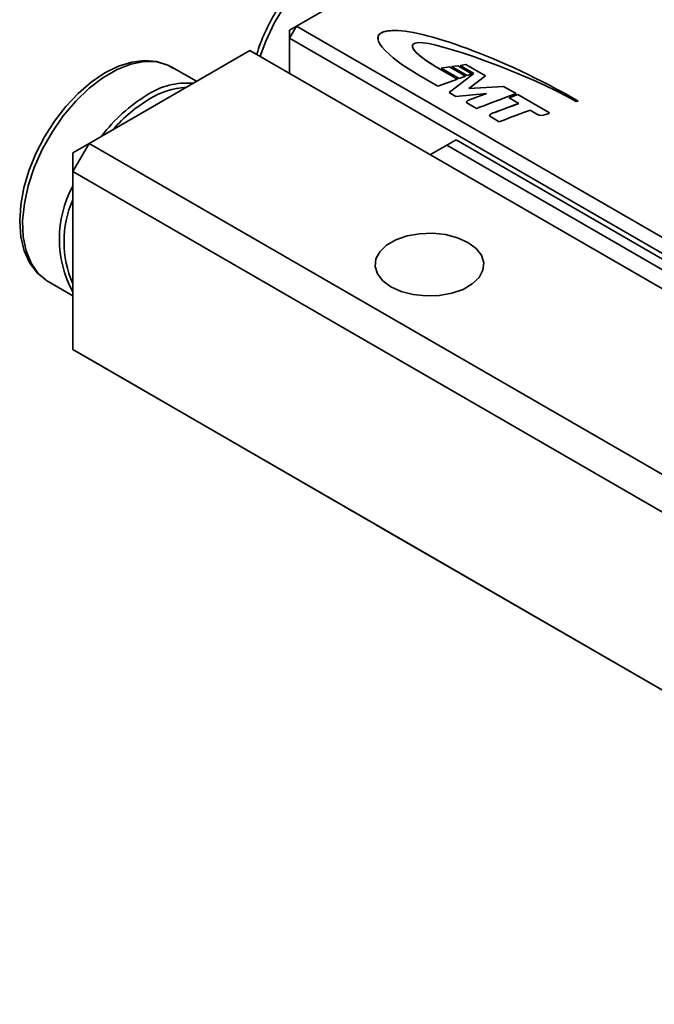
# Model space of a CAD drawing. Header units: millimetres. Extents: x 4 to 194, y 4 to 137.
# Tile 11 of 19: x 127 to 146, y 91 to 121. Entities that reach past the tile are written whole.
import ezdxf

# ---------------------------------------------------------------- set-up
doc = ezdxf.new("R2010")
doc.units = ezdxf.units.MM
doc.header["$LTSCALE"] = 0.666667

msp = doc.modelspace()

# ---------------------------------------------------------------- linework, layer by layer
at = {"color": 7, "linetype": 'Continuous', "lineweight": 35}
for p, q in [((146.7540159, 127.589675), (135.4403068, 121.0584098)), ((135.2281752, 120.6909862), (135.4403068, 121.0584098)), ((135.4403068, 121.0584098), (135.2281752, 120.9359082)), ((135.2281752, 120.6909862), (135.2281752, 120.9359082)), ((135.4403068, 121.0584098), (170.3713831, 100.8931287)), ((138.3300331, 120.9243063), (138.3300331, 120.9251231)), ((170.1592514, 100.5257051), (135.2281752, 120.6909862)), ((135.2281752, 120.6909862), (135.2281752, 119.6297617)), ((134.0260944, 120.3237086), (129.1470573, 117.5071004)), ((168.3914835, 100.4849917), (134.0260944, 120.3237086)), ((132.4019274, 119.3860971), (131.6583015, 119.8153831)), ((139.592882, 119.871267), (139.592882, 119.8720837)), ((140.3188019, 119.4522599), (139.73572, 119.7888659)), ((139.73572, 119.7880492), (139.73572, 119.7888659)), ((140.3179366, 119.4519427), (139.73572, 119.7880492)), ((140.0773031, 119.8220266), (139.8251724, 119.784309)), ((139.8251724, 119.784309), (140.3686797, 119.4705489)), ((140.0773031, 119.8212099), (139.8262959, 119.7836603)), ((140.8210906, 119.6250248), (140.0632715, 119.0433848)), ((140.5628203, 119.5417435), (140.0773031, 119.8220266)), ((140.0773031, 119.8212099), (140.0773031, 119.8220266)), ((140.5619563, 119.5414255), (140.0773031, 119.8212099)), ((140.3319007, 119.8600916), (140.1428582, 119.8317717)), ((140.1428582, 119.8317717), (140.6132474, 119.5602218)), ((140.3319007, 119.8592749), (140.1439804, 119.8311237)), ((140.7588259, 119.613633), (140.3319007, 119.8600916)), ((140.3319007, 119.8592749), (140.3319007, 119.8600916)), ((140.7579605, 119.6133158), (140.3319007, 119.8592749)), ((140.5733448, 119.8963845), (140.3969629, 119.8698685)), ((140.3969629, 119.8698685), (140.8210906, 119.6250248)), ((140.5733448, 119.8955678), (140.3980847, 119.8692203)), ((141.1684847, 119.5528176), (140.5733448, 119.8963845)), ((140.5733448, 119.8955678), (140.5733448, 119.8963845)), ((141.1678775, 119.5523514), (140.5733448, 119.8955678)), ((140.8210906, 119.624208), (140.8210906, 119.6250248)), ((139.1456227, 119.5731322), (139.7289785, 119.236368)), ((139.7289785, 119.236368), (140.3188019, 119.4522599)), ((140.8210906, 119.624208), (140.0638787, 119.0430341)), ((140.3686797, 119.4705489), (140.5628203, 119.5417435)), ((140.6132474, 119.5602218), (140.7588259, 119.613633)), ((140.6652628, 119.166946), (141.1684847, 119.5528176)), ((140.0632715, 119.0433848), (140.2735276, 118.9220065)), ((141.7206519, 119.2340583), (140.6652628, 119.166946)), ((141.7206519, 119.2332416), (140.6652628, 119.1661293)), ((140.6652628, 119.1661293), (140.6652628, 119.166946)), ((142.100823, 119.0145902), (141.7206519, 119.2340583)), ((141.7206519, 119.2332416), (141.7206519, 119.2340583)), ((142.100823, 119.0137734), (141.7206519, 119.2332416)), ((140.2735276, 118.9220065), (141.199836, 119.014021)), ((141.199836, 119.014021), (140.687516, 118.8232527)), ((141.199836, 119.0132043), (140.687516, 118.8224359)), ((140.687516, 118.8224359), (140.687516, 118.8232527)), ((141.199836, 119.0132043), (141.199836, 119.014021)), ((142.1526742, 118.9846571), (141.8845379, 118.8847953)), ((141.8845379, 118.8847953), (142.1779959, 118.7153856)), ((142.1526742, 118.9838404), (141.8853966, 118.8842994)), ((143.1153767, 118.4289008), (142.1526742, 118.9846571)), ((142.1526742, 118.9838404), (142.1526742, 118.9846571)), ((143.1153767, 118.4280841), (142.1526742, 118.9838404)), ((143.9231839, 118.7698094), (143.9788721, 118.7893009)), ((140.6565477, 118.7008937), (140.8940991, 118.5637582)), ((142.1779959, 118.7145689), (142.1779959, 118.7153856)), ((142.5260472, 118.5144599), (142.7315895, 118.3958028)), ((141.354294, 118.2980934), (141.5873516, 118.1635521)), ((141.3858656, 118.4192873), (141.3858656, 118.420104)), ((140.2769178, 117.6131675), (139.9940749, 117.4498858)), ((164.4034018, 103.6852448), (140.2769178, 117.6131675)), ((128.6520821, 117.2212644), (129.1470573, 117.5071004)), ((128.6520834, 116.6497789), (129.1470573, 117.5071004)), ((129.1470573, 117.5071004), (163.5124464, 97.6683835)), ((139.9940749, 117.4498858), (139.499238, 117.1641293)), ((164.1205589, 103.5219631), (139.9940749, 117.4498858)), ((128.6520821, 117.2212644), (128.6520834, 116.6497789)), ((163.0174725, 96.8110621), (128.6520834, 116.6497789)), ((128.6520834, 116.6497789), (128.6520834, 111.2606098)), ((127.9086064, 113.3200167), (128.6520821, 112.8908174)), ((128.6520834, 111.2606098), (163.0174725, 91.4218929)), ((129.1470573, 110.9747736), (128.6520834, 111.2606098)), ((136.7293399, 106.597615), (129.1470573, 110.9747736)), ((154.407009, 96.3925138), (138.2524947, 105.7183164))]:
    msp.add_line(p, q, dxfattribs=at)
at = {"color": 8, "linetype": 'Continuous', "lineweight": 35, "flags": 128}
for points in [[(138.6233033, 123.5095769), (138.5853186, 123.530634), (138.2547649, 123.6514668), (137.8851986, 123.6845119), (137.4861912, 123.6289124), (137.0680769, 123.4861091), (136.6416846, 123.2598008), (136.2180574, 122.9558474), (135.8081675, 122.5821225), (135.4226305, 122.1483051), (135.0714317, 121.6656303), (134.7636668, 121.1465995), (134.507307, 120.6046552), (134.3372672, 120.1440719)], [(131.6583015, 119.8153831), (131.5418234, 119.8747459), (131.2006704, 119.9738373), (130.822812, 119.9847116), (130.4180357, 119.907087), (129.9968234, 119.7429741), (129.5700846, 119.496623), (129.1488722, 119.1744145), (128.7440952, 118.784694), (128.3662369, 118.3375537), (128.0250845, 117.8445757), (127.7294717, 117.3185266), (127.4870576, 116.7730324), (127.3041179, 116.2222197), (127.1853915, 115.6803547), (127.1339539, 115.1614717), (127.1511366, 114.6790089), (127.2364959, 114.2454627), (127.3878189, 113.8720606), (127.6011886, 113.5684748), (127.8464042, 113.3583909)]]:
    msp.add_lwpolyline(points, dxfattribs=at)
at = {"color": 7, "linetype": 'Continuous', "lineweight": 35, "flags": 128}
for points in [[(131.685427, 119.7863313), (131.5373058, 119.8778589), (131.1977939, 119.9865591), (130.8320633, 120.0166843), (130.4436603, 119.9689412), (130.0376979, 119.842576), (129.6233878, 119.6387405), (129.2120359, 119.362324), (128.8146471, 119.0212487), (128.4402889, 118.6244112), (128.0969251, 118.1812969), (127.7918399, 117.7020266), (127.5316371, 117.1972642), (127.3221923, 116.6781345), (127.1684946, 116.1558722), (127.0746362, 115.6414755), (127.0439612, 115.1456409), (127.0792104, 114.6788503), (127.1823372, 114.2522664), (127.3529397, 113.8790043), (127.5857233, 113.5726292), (127.8388138, 113.3682391), (127.8388138, 113.3682391)], [(140.6375427, 114.5068011), (140.8828558, 114.3260411), (141.0461057, 114.1166433), (141.1178061, 113.8907765), (141.0937889, 113.6615669), (140.9754511, 113.442336), (140.7696691, 113.245824), (140.4884028, 113.0834524), (140.1479972, 112.964657), (139.768237, 112.896342), (139.3711913, 112.8824772), (138.9799361, 112.923869), (138.6172098, 113.0181115), (138.3040904, 113.1597278), (138.0587779, 113.3404874), (137.8955267, 113.5498852), (137.8238264, 113.775752), (137.8478435, 114.0049616), (137.9661813, 114.2241925), (138.1719639, 114.4207041), (138.4532303, 114.5830757), (138.7936352, 114.7018715), (139.1733954, 114.7701865), (139.5704412, 114.7840513), (139.9616963, 114.7426595), (140.3244239, 114.648417), (140.6375427, 114.5068011)], [(127.8464042, 113.3583909), (127.8710773, 113.3425669), (127.9086064, 113.3200167)]]:
    msp.add_lwpolyline(points, dxfattribs=at)
at = {"color": 7, "linetype": 'Continuous', "lineweight": 35}
for centre, radius, start, end in [((132.1151349, 117.1345267), 2.1986329, 85.25120697, 123.08859279), ((133.5231834, 114.695485), 5.0131326, 121.35273327, 142.75423549), ((133.3545286, 114.9013882), 4.6082838, 120.93551053, 138.88160141), ((131.6007013, 114.6083206), 3.3530531, 151.56807325, 208.43192675), ((131.6267592, 114.5266799), 3.2358224, 156.82331241, 203.17668759)]:
    msp.add_arc(centre, radius, start, end, dxfattribs=at)
at = {"color": 8, "linetype": 'Continuous', "lineweight": 35}
msp.add_arc((132.2313422, 116.8469948), 2.3623332, 93.47383572, 121.82747598, dxfattribs=at)
at = {"color": 7, "linetype": 'Continuous', "lineweight": 35}
msp.add_ellipse((139.4708164, 105.0146231), major_axis=(3, -1.7321446), ratio=0.0000703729, start_param=1.9890271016, end_param=2.7234431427, dxfattribs=at)
for points, knots in [([(138.6426243, 123.4853888), (138.5977768, 123.5153753), (138.4546387, 123.6110822), (138.1686847, 123.6906923), (137.8013046, 123.7246338), (137.4104827, 123.6758368), (137.0044986, 123.5498964), (136.5903296, 123.3464517), (136.1786392, 123.0703241), (135.7800372, 122.7288018), (135.4039913, 122.3309392), (135.0591305, 121.8864139), (134.7515018, 121.4053855), (134.492892, 120.8988655), (134.3195256, 120.4927195), (134.2537112, 120.2604194), (134.2371266, 120.2018818)], [0, 0, 0, 0, 0.033903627, 0.1082089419, 0.1826436, 0.2585263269, 0.3363045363, 0.4155072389, 0.4953636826, 0.5752671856, 0.655019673, 0.7346195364, 0.8141277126, 0.8936276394, 0.9731951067, 1, 1, 1, 1]), ([(138.3300331, 120.9243063), (138.2748827, 120.9196686), (138.1749302, 120.9112634), (138.045878, 120.875892), (137.9581552, 120.8241037), (137.9040834, 120.752434), (137.9116151, 120.6987732), (137.9159663, 120.6677722)], [0, 0, 0, 0, 0.2395821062, 0.4342100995, 0.6039370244, 0.7711856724, 1, 1, 1, 1]), ([(139.592882, 119.871267), (139.4876188, 119.9382794), (139.2989313, 120.0584013), (139.0891943, 120.2377939), (138.9726815, 120.3590825), (138.9637446, 120.4208533), (138.9630089, 120.4259381)], [0, 0, 0, 0, 0.4033139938, 0.72295294, 0.9771942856, 1, 1, 1, 1]), ([(140.687516, 118.8224359), (140.6720387, 118.8164178), (140.6446332, 118.8057617), (140.6151266, 118.788503), (140.5998335, 118.7743535), (140.5985783, 118.7664817), (140.5981611, 118.7638649)], [0, 0, 0, 0, 0.399775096, 0.7078751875, 0.9028920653, 1, 1, 1, 1]), ([(141.3858656, 118.4192873), (141.3703882, 118.4132692), (141.3429849, 118.4026139), (141.3133769, 118.3854309), (141.2979086, 118.3712898), (141.2965776, 118.3633685), (141.2961277, 118.3606914)], [0, 0, 0, 0, 0.3990482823, 0.7065283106, 0.9008173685, 1, 1, 1, 1])]:
    msp.add_open_spline(points, degree=3, knots=knots, dxfattribs=at)
for points in [[(138.330033, 120.9251229), (137.3417876, 120.8678512), (138.2745641, 120.0759832), (139.1456232, 119.5731315)], [(143.9788721, 118.7893004), (141.6694583, 120.1224966), (139.2231262, 120.9770788), (138.330033, 120.9251229)], [(143.9788721, 118.7884839), (141.6694583, 120.1216801), (139.2231262, 120.9762622), (138.330033, 120.9243064)], [(139.5928823, 119.8720833), (138.9673773, 120.2574806), (138.774442, 120.5407381), (139.145404, 120.5617483)], [(139.145404, 120.5617483), (139.6945571, 120.5935483), (142.4358281, 119.6284413), (143.923184, 118.7698091)], [(139.7357203, 119.7888653), (139.6713719, 119.8247472), (139.6595327, 119.8310755), (139.5928823, 119.8720833)], [(139.7357203, 119.7880488), (139.6713719, 119.8239306), (139.6595327, 119.830259), (139.5928823, 119.8712668)], [(140.6875162, 118.8232521), (140.5750985, 118.7813267), (140.5692885, 118.751267), (140.6565479, 118.7008932)], [(140.8940995, 118.5637576), (140.9334905, 118.5791566), (141.3357314, 118.7294341), (142.1008222, 119.0145901)], [(142.1779964, 118.7153851), (141.6727105, 118.5269687), (141.4086668, 118.4285415), (141.3858653, 118.4201037)], [(142.1779964, 118.7145686), (141.6727105, 118.5261521), (141.4086668, 118.427725), (141.3858653, 118.4192872)], [(141.5873512, 118.1635519), (142.1136115, 118.3604484), (142.4265102, 118.4774176), (142.5260473, 118.5144596)], [(141.3858653, 118.4201037), (141.2735024, 118.3781467), (141.2669251, 118.3485299), (141.3542941, 118.2980929)], [(142.7315892, 118.3958028), (142.8248778, 118.3419484), (142.8899934, 118.3387843), (142.9952309, 118.377767)], [(142.9952309, 118.377767), (143.0511383, 118.3986506), (143.0777765, 118.4108643), (143.115377, 118.4289001)]]:
    msp.add_open_spline(points, degree=3, dxfattribs=at)

doc.saveas('drawing.dxf')
